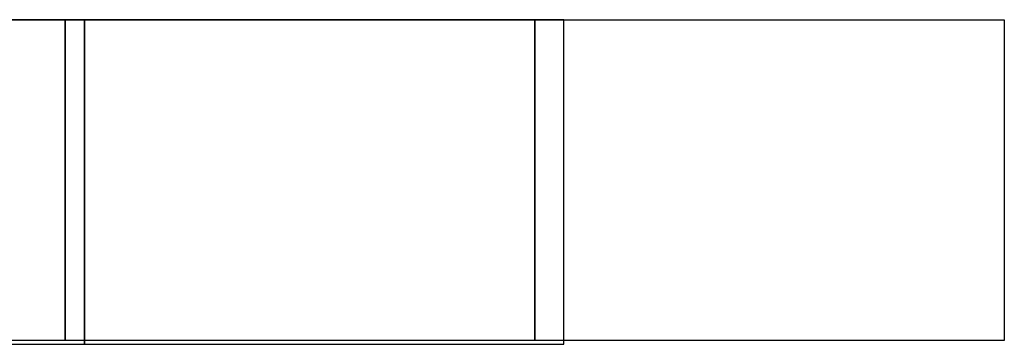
# Model space of a CAD drawing. Header units: feet. Extents: x -163 to 128, y 3 to 24.
# Tile 2 of 2: x 64 to 128, y 3 to 24. Entities that reach past the tile are written whole.
import ezdxf

# ---------------------------------------------------------------- set-up
doc = ezdxf.new("R2010")
doc.units = ezdxf.units.FT
doc.header["$MEASUREMENT"] = 0
doc.layers.add('SC-Scratch9', color=7, linetype='Continuous', plot=False)
doc.layers.add('SC_Scratch8', color=7, linetype='Continuous', plot=False)

msp = doc.modelspace()

# ---------------------------------------------------------------- linework, layer by layer
at = {"layer": 'SC-Scratch9', "color": 4, "flags": 128}
msp.add_lwpolyline([(36.473, 3.624), (36.473, 24.374), (66.848, 24.374), (66.848, 3.624)], close=True, dxfattribs=at)
at = {"layer": 'SC-Scratch9', "color": 1, "flags": 128}
msp.add_lwpolyline([(66.848, 3.624), (66.848, 24.374), (97.223, 24.374), (97.223, 3.624)], close=True, dxfattribs=at)
at = {"layer": 'SC-Scratch9', "color": 3, "flags": 128}
msp.add_lwpolyline([(97.223, 3.624), (97.223, 24.374), (127.598, 24.374), (127.598, 3.624)], close=True, dxfattribs=at)
at = {"layer": 'SC_Scratch8', "color": 4, "flags": 128}
msp.add_lwpolyline([(37.098, 24.374), (37.098, 3.374), (68.098, 3.374), (68.098, 24.374)], close=True, dxfattribs=at)
at = {"layer": 'SC_Scratch8', "color": 1, "flags": 128}
msp.add_lwpolyline([(68.098, 24.374), (68.098, 3.374), (99.098, 3.374), (99.098, 24.374)], close=True, dxfattribs=at)

doc.saveas('drawing.dxf')
